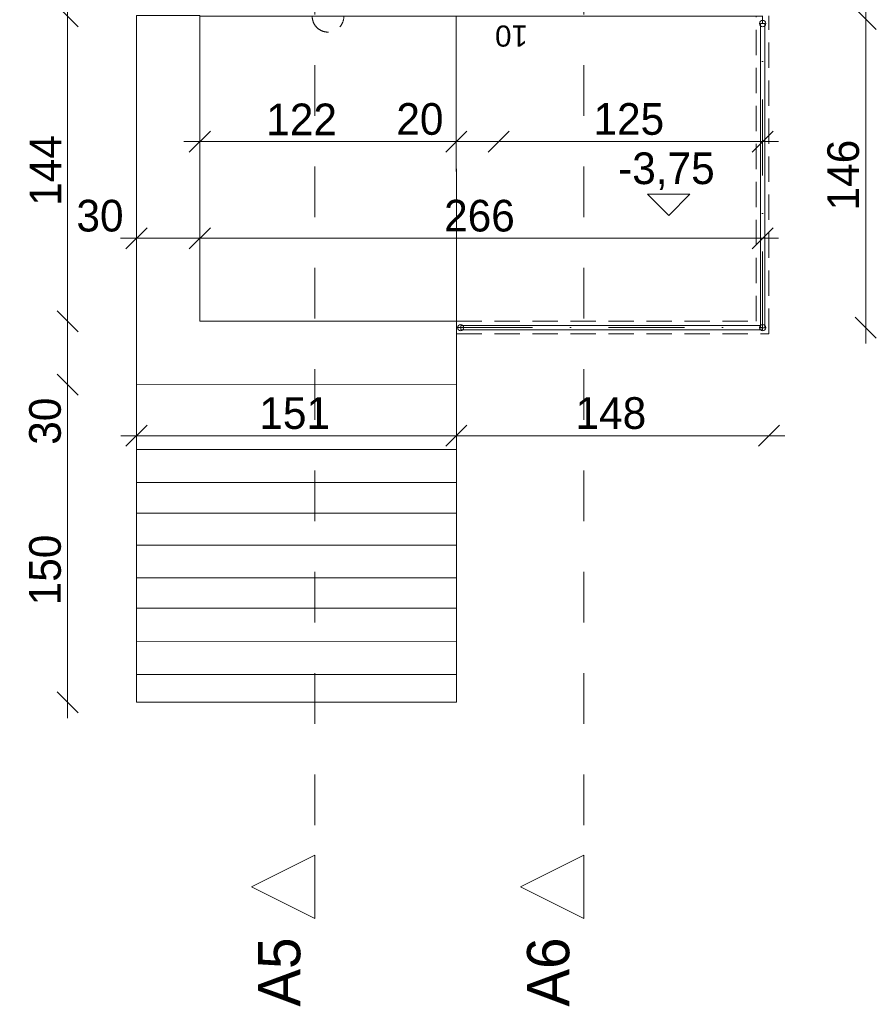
# Model space of a CAD drawing. Header units: millimetres. Extents: x 16408 to 141596, y -21057 to 26364.
# Tile 83 of 138: x 46769 to 50826, y -5937 to -1275. Entities that reach past the tile are written whole.
import ezdxf

# ---------------------------------------------------------------- set-up
doc = ezdxf.new("R2010")
doc.units = ezdxf.units.MM
doc.header["$MEASUREMENT"] = 0
for name, pattern in [('Kropki i Kreski', [720, 360, -180, 0, -180]), ('Przerywana', [480, 240, -240]), ('Przerywana gęsta', [180, 120, -60]), ('Wipeout_Contour', [1000, 0, -1000])]:
    doc.linetypes.add(name, pattern=pattern)
for name, color, linetype, lineweight in [('0_Nr_pióra__1', 7, 'Continuous', 13), ('0_Nr_pióra__103', 7, 'Continuous', 5), ('0_Nr_pióra__11', 7, 'Continuous', 13), ('0_Nr_pióra__2', 8, 'Continuous', 5), ('0_Nr_pióra__69', 7, 'Continuous', 13), ('0_Nr_pióra__7', 7, 'Continuous', 20), ('0_Nr_pióra__71', 7, 'Continuous', 13), ('0_Nr_pióra__90', 7, 'Continuous', 13), ('0_Nr_pióra__91', 7, 'Continuous', 13)]:
    doc.layers.add(name, color=color, linetype=linetype, lineweight=lineweight)
doc.layers.add('inw_przekrój', color=7, linetype='Continuous')
doc.layers.add('inw_przekrój _Nr_pióra__101', color=7, linetype='Continuous', lineweight=5, true_color=0xb2b2b2)
doc.layers.add('inw_przekrój _Nr_pióra__61', color=7, linetype='Continuous', lineweight=13, true_color=0x6a6a6a)
doc.styles.add('STYL_AUTOMATYCZNY_1', font='txt')
doc.styles.add('STYL_AUTOMATYCZNY_2', font='txt')
doc.dimstyles.new('STYL_AUTOMATYCZNY__1', dxfattribs={"dimtxt": 150, "dimasz": 95, "dimexe": 0.18, "dimexo": 0.0625, "dimgap": 0.09, "dimtad": 1, "dimtih": 1, "dimtoh": 1, "dimdec": 0, "dimlfac": 0.1, "dimzin": 0, "dimdsep": 46, "dimtxsty": 'STYL_AUTOMATYCZNY_2', "dimblk": 'ARROWHEAD_6', "dimblk1": 'ARROWHEAD_6', "dimblk2": 'ARROWHEAD_6', "dimcen": 0.09, "dimse1": 1, "dimse2": 1, "dimclrd": 7, "dimclre": 7, "dimclrt": 7, "dimadec": 1, "dimazin": 0, "dimtfac": 1, "dimtdec": 4, "dimtmove": 0, "dimatfit": 3, "dimfxl": 0, "dimtolj": 1, "dimtzin": 0, "dimarcsym": 0})
doc.dimstyles.new('STYL_AUTOMATYCZNY__2', dxfattribs={"dimtxt": 150, "dimasz": 95, "dimexe": 0.18, "dimexo": 0.0625, "dimgap": 0.09, "dimtad": 1, "dimdec": 0, "dimlfac": 0.1, "dimzin": 0, "dimdsep": 46, "dimtxsty": 'STYL_AUTOMATYCZNY_2', "dimblk": 'ARROWHEAD_6', "dimblk1": 'ARROWHEAD_6', "dimblk2": 'ARROWHEAD_6', "dimcen": 0.09, "dimse1": 1, "dimse2": 1, "dimclrd": 7, "dimclre": 7, "dimclrt": 7, "dimadec": 1, "dimazin": 0, "dimtfac": 1, "dimtdec": 4, "dimtmove": 0, "dimatfit": 3, "dimfxl": 0, "dimtolj": 1, "dimtzin": 0, "dimarcsym": 0})

# ---------------------------------------------------------------- blocks, each defined once
blk = doc.blocks.new('*D83')
at = {"layer": '0_Nr_pióra__103', "color": 7, "linetype": 'Continuous', "lineweight": 5}
for p, q in [((47372.5, -2259.6), (47272.5, -2359.6)), ((47672.7, -2259.6), (47572.7, -2359.6)), ((47247.5, -2309.6), (47322.5, -2309.6)), ((47322.5, -2309.6), (47622.7, -2309.6))]:
    blk.add_line(p, q, dxfattribs=at)
at = {"layer": '0_Nr_pióra__103', "color": 7, "lineweight": 5, "insert": (47038.2, -2279.6), "char_height": 150, "attachment_point": 7, "style": 'STYL_AUTOMATYCZNY_2'}
blk.add_mtext('\\A1;{\\pql;\\fCentury Gothic|b0|i0|c238|p34;30}', dxfattribs=at)
blk = doc.blocks.new('ARROWHEAD_6')
at = {"color": 0, "linetype": 'Continuous', "lineweight": 0}
for p, q in [((-0.5, -0.5), (0.5, 0.5)), ((0, 0), (-1, 0))]:
    blk.add_line(p, q, dxfattribs=at)
blk = doc.blocks.new('*D84')
at = {"layer": '0_Nr_pióra__103', "color": 7, "linetype": 'Continuous', "lineweight": 5}
for p, q in [((47672.7, -2259.6), (47572.7, -2359.6)), ((50237.3, -2359.6), (50337.3, -2259.6)), ((47622.7, -2309.6), (50287.3, -2309.6)), ((50287.3, -2309.6), (50362.3, -2309.6))]:
    blk.add_line(p, q, dxfattribs=at)
at = {"layer": '0_Nr_pióra__103', "color": 7, "lineweight": 5, "insert": (48779.2, -2279.6), "char_height": 150, "attachment_point": 7, "style": 'STYL_AUTOMATYCZNY_2'}
blk.add_mtext('\\A1;{\\pql;\\fCentury Gothic|b0|i0|c238|p34;266}', dxfattribs=at)
blk = doc.blocks.new('*D85')
at = {"layer": '0_Nr_pióra__103', "color": 7, "linetype": 'Continuous', "lineweight": 5}
for p, q in [((46946.3, -2953), (47046.3, -3053)), ((46996.3, -4506.7), (46996.3, -3003)), ((46946.3, -4456.7), (47046.3, -4556.7)), ((46996.3, -4581.7), (46996.3, -4506.7))]:
    blk.add_line(p, q, dxfattribs=at)
at = {"layer": '0_Nr_pióra__103', "color": 7, "lineweight": 5, "char_height": 150, "attachment_point": 7, "rotation": 90, "style": 'STYL_AUTOMATYCZNY_2'}
for s, insert in [('\\A1;{\\pql;\\fCentury Gothic|b0|i0|c238|p34;30}', (46966.3, -3287.4)), ('\\A1;{\\pql;\\fCentury Gothic|b0|i0|c238|p34;150}', (46966.3, -4047.8))]:
    blk.add_mtext(s, dxfattribs=dict(at, insert=insert))
blk = doc.blocks.new('*D86')
at = {"layer": '0_Nr_pióra__103', "color": 7, "linetype": 'Continuous', "lineweight": 5}
for p, q in [((46946.3, -2652.9), (47046.3, -2752.9)), ((46996.3, -3003), (46996.3, -2702.9)), ((46946.3, -2953), (47046.3, -3053))]:
    blk.add_line(p, q, dxfattribs=at)
blk = doc.blocks.new('*D87')
at = {"layer": '0_Nr_pióra__103', "color": 7, "linetype": 'Continuous', "lineweight": 5}
for p, q in [((46946.3, -1208.2), (47046.3, -1308.2)), ((46996.3, -2702.9), (46996.3, -1258.2)), ((46946.3, -2652.9), (47046.3, -2752.9))]:
    blk.add_line(p, q, dxfattribs=at)
at = {"layer": '0_Nr_pióra__103', "color": 7, "lineweight": 5, "insert": (46966.3, -2156.3), "char_height": 150, "attachment_point": 7, "rotation": 90, "style": 'STYL_AUTOMATYCZNY_2'}
blk.add_mtext('\\A1;{\\pql;\\fCentury Gothic|b0|i0|c238|p34;144}', dxfattribs=at)
blk = doc.blocks.new('*D88')
at = {"layer": '0_Nr_pióra__103', "color": 7, "linetype": 'Continuous', "lineweight": 5}
for p, q in [((46946.3, 1491.8), (47046.3, 1391.8)), ((46996.3, -1258.2), (46996.3, 1441.8)), ((46946.3, -1208.2), (47046.3, -1308.2))]:
    blk.add_line(p, q, dxfattribs=at)
at = {"layer": '0_Nr_pióra__103', "color": 7, "lineweight": 5, "insert": (46966.3, -84), "char_height": 150, "attachment_point": 7, "rotation": 90, "style": 'STYL_AUTOMATYCZNY_2'}
blk.add_mtext('\\A1;{\\pql;\\fCentury Gothic|b0|i0|c238|p34;270}', dxfattribs=at)
blk = doc.blocks.new('*D96')
at = {"layer": '0_Nr_pióra__103', "color": 7, "linetype": 'Continuous', "lineweight": 5}
for p, q in [((50725.8, -1221.3), (50825.8, -1321.3)), ((50775.8, -2732.7), (50775.8, -1271.3)), ((50725.8, -2682.7), (50825.8, -2782.7)), ((50775.8, -2807.7), (50775.8, -2732.7))]:
    blk.add_line(p, q, dxfattribs=at)
at = {"layer": '0_Nr_pióra__103', "color": 7, "lineweight": 5, "insert": (50745.8, -2177.8), "char_height": 150, "attachment_point": 7, "rotation": 90, "style": 'STYL_AUTOMATYCZNY_2'}
blk.add_mtext('\\A1;{\\pql;\\fCentury Gothic|b0|i0|c238|p34;146}', dxfattribs=at)
blk = doc.blocks.new('*D97')
at = {"layer": '0_Nr_pióra__103', "color": 7, "linetype": 'Continuous', "lineweight": 5}
for p, q in [((50825.8, 943.7), (50725.8, 1043.7)), ((50775.8, 993.7), (50775.8, 1068.7)), ((50775.8, -1271.3), (50775.8, 993.7)), ((50725.8, -1221.3), (50825.8, -1321.3))]:
    blk.add_line(p, q, dxfattribs=at)
at = {"layer": '0_Nr_pióra__103', "color": 7, "lineweight": 5, "insert": (50745.8, -314.6), "char_height": 150, "attachment_point": 7, "rotation": 90, "style": 'STYL_AUTOMATYCZNY_2'}
blk.add_mtext('\\A1;{\\pql;\\fCentury Gothic|b0|i0|c238|p34;227}', dxfattribs=at)
blk = doc.blocks.new('*D98')
at = {"layer": '0_Nr_pióra__103', "color": 7, "linetype": 'Continuous', "lineweight": 5}
for p, q in [((47372.7, -3194.4), (47272.7, -3294.4)), ((48887.3, -3194.4), (48787.3, -3294.4)), ((47247.7, -3244.4), (47322.7, -3244.4)), ((47322.7, -3244.4), (48837.3, -3244.4))]:
    blk.add_line(p, q, dxfattribs=at)
at = {"layer": '0_Nr_pióra__103', "color": 7, "lineweight": 5, "insert": (47904.2, -3214.4), "char_height": 150, "attachment_point": 7, "style": 'STYL_AUTOMATYCZNY_2'}
blk.add_mtext('\\A1;{\\pql;\\fCentury Gothic|b0|i0|c238|p34;151}', dxfattribs=at)
blk = doc.blocks.new('*D99')
at = {"layer": '0_Nr_pióra__103', "color": 7, "linetype": 'Continuous', "lineweight": 5}
for p, q in [((48887.3, -3194.4), (48787.3, -3294.4)), ((50267.3, -3294.4), (50367.3, -3194.4)), ((48837.3, -3244.4), (50317.3, -3244.4)), ((50317.3, -3244.4), (50392.3, -3244.4))]:
    blk.add_line(p, q, dxfattribs=at)
at = {"layer": '0_Nr_pióra__103', "color": 7, "lineweight": 5, "insert": (49401.5, -3214.4), "char_height": 150, "attachment_point": 7, "style": 'STYL_AUTOMATYCZNY_2'}
blk.add_mtext('\\A1;{\\pql;\\fCentury Gothic|b0|i0|c238|p34;148}', dxfattribs=at)
blk = doc.blocks.new('*D100')
at = {"layer": '0_Nr_pióra__103', "color": 7, "linetype": 'Continuous', "lineweight": 5}
for p, q in [((47672.4, -1801.7), (47572.4, -1901.7)), ((48887.5, -1801.7), (48787.5, -1901.7)), ((47547.4, -1851.7), (47622.4, -1851.7)), ((47622.4, -1851.7), (48837.5, -1851.7))]:
    blk.add_line(p, q, dxfattribs=at)
at = {"layer": '0_Nr_pióra__103', "color": 7, "lineweight": 5, "char_height": 150, "attachment_point": 7, "style": 'STYL_AUTOMATYCZNY_2'}
for s, insert in [('\\A1;{\\pql;\\fCentury Gothic|b0|i0|c238|p34;122}', (47937, -1821.7)), ('\\A1;{\\pql;\\fCentury Gothic|b0|i0|c238|p34;20}', (48553.1, -1821.7))]:
    blk.add_mtext(s, dxfattribs=dict(at, insert=insert))
blk = doc.blocks.new('*D101')
at = {"layer": '0_Nr_pióra__103', "color": 7, "linetype": 'Continuous', "lineweight": 5}
for p, q in [((48887.5, -1801.7), (48787.5, -1901.7)), ((49087.3, -1801.7), (48987.3, -1901.7)), ((48837.5, -1851.7), (49037.3, -1851.7))]:
    blk.add_line(p, q, dxfattribs=at)
blk = doc.blocks.new('*D102')
at = {"layer": '0_Nr_pióra__103', "color": 7, "linetype": 'Continuous', "lineweight": 5}
for p, q in [((49087.3, -1801.7), (48987.3, -1901.7)), ((50237.3, -1901.7), (50337.3, -1801.7)), ((49037.3, -1851.7), (50287.3, -1851.7)), ((50287.3, -1851.7), (50362.3, -1851.7))]:
    blk.add_line(p, q, dxfattribs=at)
at = {"layer": '0_Nr_pióra__103', "color": 7, "lineweight": 5, "insert": (49486.5, -1821.7), "char_height": 150, "attachment_point": 7, "style": 'STYL_AUTOMATYCZNY_2'}
blk.add_mtext('\\A1;{\\pql;\\fCentury Gothic|b0|i0|c238|p34;125}', dxfattribs=at)
blk = doc.blocks.new('Wymiary_15_1', base_point=(49842.6, -2201))
at = {"layer": '0_Nr_pióra__1', "color": 7, "linetype": 'Continuous', "lineweight": 13}
for p, q in [((49842.6, -2201), (49742.6, -2101)), ((49742.6, -2101), (49942.6, -2101)), ((49942.6, -2101), (49842.6, -2201))]:
    blk.add_line(p, q, dxfattribs=at)
at = {"layer": '0_Nr_pióra__1', "color": 7, "lineweight": 13, "insert": (49603.3, -2081), "char_height": 150, "attachment_point": 7, "style": 'STYL_AUTOMATYCZNY_2'}
blk.add_mtext('\\A1;{\\pql;\\fCentury Gothic|b0|i0|c238|p34;-3,75}', dxfattribs=at)
blk = doc.blocks.new('Płaszczyzna odcinająca_2_1', base_point=(48167.7, 3460.8))
at = {"layer": 'inw_przekrój _Nr_pióra__101', "color": 253, "linetype": 'Przerywana', "lineweight": 5, "true_color": 0xb2b2b2}
blk.add_line((48167.7, 3310.8), (48167.7, -5230.8), dxfattribs=at)
at = {"layer": 'inw_przekrój _Nr_pióra__61', "color": 251, "lineweight": 13, "true_color": 0x6a6a6a, "char_height": 200, "rotation": 90, "style": 'STYL_AUTOMATYCZNY_2'}
for s, insert, attachment_point in [('\\A1;{\\pql;\\pt0;\\fCentury Gothic|b0|i0|c238|p34;A5}', (48101, 3700.8), 7), ('\\A1;{\\pqr;\\pt0;\\fCentury Gothic|b0|i0|c238|p34;A5}', (48101, -5620.8), 9)]:
    blk.add_mtext(s, dxfattribs=dict(at, insert=insert, attachment_point=attachment_point))
at = {"color": 254, "linetype": 'Wipeout_Contour', "lineweight": 0, "ltscale": 144576.405518}
blk.add_wipeout([(48167.7, 3610.8), (47867.7, 3460.8), (48167.7, 3310.8)], dxfattribs=at).dxf.layer = 'inw_przekrój'
at = {"color": 254, "linetype": 'Wipeout_Contour', "lineweight": 0, "ltscale": 145103.84132}
blk.add_wipeout([(48167.7, -5530.8), (48167.7, -5230.8), (47867.7, -5380.8)], dxfattribs=at).dxf.layer = 'inw_przekrój'
at = {"layer": 'inw_przekrój _Nr_pióra__61', "color": 251, "linetype": 'Continuous', "lineweight": 13, "true_color": 0x6a6a6a, "flags": 128}
for points in [[(48167.7, 3610.8), (48167.7, 3310.8), (47867.7, 3460.8)], [(48167.7, -5530.8), (48167.7, -5230.8), (47867.7, -5380.8)]]:
    blk.add_lwpolyline(points, close=True, dxfattribs=at)
blk = doc.blocks.new('Płaszczyzna odcinająca_3_1', base_point=(49441.4, 3460.8))
at = {"layer": 'inw_przekrój _Nr_pióra__101', "color": 253, "linetype": 'Przerywana', "lineweight": 5, "true_color": 0xb2b2b2}
blk.add_line((49441.4, 3310.8), (49441.4, -5230.8), dxfattribs=at)
at = {"layer": 'inw_przekrój _Nr_pióra__61', "color": 251, "lineweight": 13, "true_color": 0x6a6a6a, "char_height": 200, "rotation": 90, "style": 'STYL_AUTOMATYCZNY_2'}
for s, insert, attachment_point in [('\\A1;{\\pql;\\pt0;\\fCentury Gothic|b0|i0|c238|p34;A6}', (49374.7, 3700.8), 7), ('\\A1;{\\pqr;\\pt0;\\fCentury Gothic|b0|i0|c238|p34;A6}', (49374.7, -5620.8), 9)]:
    blk.add_mtext(s, dxfattribs=dict(at, insert=insert, attachment_point=attachment_point))
at = {"color": 254, "linetype": 'Wipeout_Contour', "lineweight": 0, "ltscale": 148387.902171}
blk.add_wipeout([(49441.4, 3610.8), (49141.4, 3460.8), (49441.4, 3310.8)], dxfattribs=at).dxf.layer = 'inw_przekrój'
at = {"color": 254, "linetype": 'Wipeout_Contour', "lineweight": 0, "ltscale": 148901.837524}
blk.add_wipeout([(49441.4, -5530.8), (49441.4, -5230.8), (49141.4, -5380.8)], dxfattribs=at).dxf.layer = 'inw_przekrój'
at = {"layer": 'inw_przekrój _Nr_pióra__61', "color": 251, "linetype": 'Continuous', "lineweight": 13, "true_color": 0x6a6a6a, "flags": 128}
for points in [[(49441.4, 3610.8), (49441.4, 3310.8), (49141.4, 3460.8)], [(49441.4, -5530.8), (49441.4, -5230.8), (49141.4, -5380.8)]]:
    blk.add_lwpolyline(points, close=True, dxfattribs=at)

msp = doc.modelspace()

# ---------------------------------------------------------------- linework, layer by layer
at = {"layer": '0_Nr_pióra__1', "color": 7, "linetype": 'Continuous', "lineweight": 13}
msp.add_lwpolyline([(48837, -1258.2), (47622.4, -1258.4), (47622.7, -2702.9), (48837.3, -2702.7)], close=True, dxfattribs=at)
at = {"layer": '0_Nr_pióra__103', "color": 7, "linetype": 'Continuous', "lineweight": 5}
for points in [[(47322.7, -3310.6), (48837.4, -3310.4), (48837.3, -3002.7), (47322.6, -3003)], [(47322.7, -3466.2), (48837.4, -3466), (48837.4, -3310.4), (47322.7, -3310.6)], [(47322.7, -3611.1), (48837.4, -3610.9), (48837.4, -3466), (47322.7, -3466.2)], [(47322.8, -3763.1), (48837.5, -3762.9), (48837.4, -3610.9), (47322.7, -3611.1)], [(47322.8, -3917.4), (48837.5, -3917.1), (48837.5, -3762.9), (47322.8, -3763.1)], [(47322.8, -4061.8), (48837.5, -4061.6), (48837.5, -3917.1), (47322.8, -3917.4)], [(47322.9, -4220), (48837.5, -4219.7), (48837.5, -4061.6), (47322.8, -4061.8)], [(47322.9, -4375.1), (48837.6, -4374.9), (48837.5, -4219.7), (47322.9, -4220)], [(47322.9, -4506.7), (48837.6, -4506.5), (48837.6, -4374.9), (47322.9, -4375.1)]]:
    msp.add_lwpolyline(points, close=True, dxfattribs=at)
at = {"layer": '0_Nr_pióra__11', "color": 7, "linetype": 'Przerywana gęsta', "lineweight": 13}
msp.add_arc((48229.5, -1258.2), 75, 180, 0, dxfattribs=at)
at = {"layer": '0_Nr_pióra__2', "color": 8, "linetype": 'Continuous', "lineweight": 5}
for points in [[(47322.7, -3003), (48837.3, -3002.7), (48837.3, -2702.7), (47622.7, -2702.9), (47622.4, -1255.4), (47322.4, -1255.4)], [(50287, -1258.2), (48837, -1258.5), (48837.3, -2732.7), (50287.3, -2732.5)]]:
    msp.add_lwpolyline(points, close=True, dxfattribs=at)

# ---------------------------------------------------------------- block references
at = {"color": 7, "linetype": 'Continuous', "lineweight": 13}
msp.add_blockref('Wymiary_15_1', (49842.6, -2201), dxfattribs=at)

# ---------------------------------------------------------------- texts
at = {"layer": '0_Nr_pióra__71', "color": 7, "linetype": 'Continuous', "lineweight": 13, "insert": (49175.7, -1351.2), "char_height": 100, "attachment_point": 4, "rotation": 180, "style": 'STYL_AUTOMATYCZNY_1'}
msp.add_mtext('\\A1;{\\pql;\\fArial|b0|i0|c238|p38;10}', dxfattribs=at)

# ---------------------------------------------------------------- dimensions: what is measured, and where the dimension line sits
at = {"color": 7, "linetype": 'Continuous', "lineweight": 5}
for base, p1, p2, picture, middle in [((46996.3, 1441.8), (47622, -1258.2), (47622, 1441.8), '*D88', (46891.3, 87.5)), ((46996.3, -1258.2), (47622.7, -2702.9), (47622, -1258.2), '*D87', (46891.3, -1984.8)), ((46996.3, -2702.9), (47322.7, -3003), (47622.7, -2702.9), '*D86', (46891.3, -3173)), ((46996.3, -3003), (47322.9, -4506.7), (47322.7, -3003), '*D85', (46891.3, -3876.3))]:
    dim = msp.add_linear_dim(base=base, p1=p1, p2=p2, angle=90, dimstyle='STYL_AUTOMATYCZNY__2', dxfattribs=at)
    dim.commit()
    dim.dimension.update_dxf_attribs({"geometry": picture, "text_midpoint": middle, "dimtype": 160, "text_rotation": 90})
for base, p1, p2, picture, middle in [((48837.5, -1851.7), (47622.4, -1258.4), (48837.5, -1256.3), '*D100', (48108.6, -1746.7)), ((49037.3, -1851.7), (48837.5, -1256.3), (49037.3, -1271.3), '*D101', (48667.5, -1746.7)), ((47622.7, -2309.6), (47322.5, -2030.1), (47622.7, -2702.9), '*D83', (47152.5, -2204.6))]:
    dim = msp.add_linear_dim(base=base, p1=p1, p2=p2, dimstyle='STYL_AUTOMATYCZNY__1', dxfattribs=at)
    dim.commit()
    dim.dimension.update_dxf_attribs({"geometry": picture, "text_midpoint": middle, "dimtype": 160})

# ---------------------------------------------------------------- next in the draw order: wipeouts: each hides what was drawn before it
at = {"color": 254, "linetype": 'Wipeout_Contour', "lineweight": 0, "ltscale": 198591.189303}
msp.add_wipeout([(50287.3, -2742.7), (50287.3, -2722.7), (48857.7, -2722.7), (48857.7, -2742.7)], dxfattribs=at)

# ---------------------------------------------------------------- next in the draw order: linework, layer by layer
at = {"layer": '0_Nr_pióra__91', "color": 7, "linetype": 'Continuous', "lineweight": 13}
msp.add_lwpolyline([(50287.3, -2742.7), (50287.3, -2722.7), (48857.7, -2722.7), (48857.7, -2742.7)], close=True, dxfattribs=at)

# ---------------------------------------------------------------- next in the draw order: wipeouts: each hides what was drawn before it
at = {"color": 254, "linetype": 'Wipeout_Contour', "lineweight": 0, "ltscale": 198591.189303}
msp.add_wipeout([(50287.3, -2742.7), (50287.3, -2722.7), (48857.7, -2722.7), (48857.7, -2742.7)], dxfattribs=at)

# ---------------------------------------------------------------- next in the draw order: linework, layer by layer
at = {"layer": '0_Nr_pióra__90', "color": 7, "linetype": 'Przerywana gęsta', "lineweight": 13}
for q in [(48837.3, -2702.7), (50317.3, -2762.7)]:
    msp.add_line((48837.3, -2762.7), q, dxfattribs=at)
at = {"layer": '0_Nr_pióra__91', "color": 7, "linetype": 'Continuous', "lineweight": 13}
for points in [[(48857.7, -2717.7, 1), (48857.7, -2747.7, 1)], [(50287.3, -2717.7, 1), (50287.3, -2747.7, 1)]]:
    msp.add_lwpolyline(points, format="xyb", close=True, dxfattribs=at)
msp.add_lwpolyline([(50287.3, -2742.7), (50287.3, -2722.7), (48857.7, -2722.7), (48857.7, -2742.7)], close=True, dxfattribs=at)

# ---------------------------------------------------------------- next in the draw order: dimensions: what is measured, and where the dimension line sits
at = {"color": 7, "linetype": 'Continuous', "lineweight": 5}
for base, p1, p2, picture, middle in [((48837.3, -3244.4), (47322.7, -3003), (48837.3, -2762.7), '*D98', (48075.8, -3139.4)), ((50317.3, -3244.4), (48837.3, -2762.7), (50317.3, -2762.7), '*D99', (49573.1, -3139.4))]:
    dim = msp.add_linear_dim(base=base, p1=p1, p2=p2, dimstyle='STYL_AUTOMATYCZNY__1', dxfattribs=at)
    dim.commit()
    dim.dimension.update_dxf_attribs({"geometry": picture, "text_midpoint": middle, "dimtype": 160})

# ---------------------------------------------------------------- next in the draw order: wipeouts: each hides what was drawn before it
at = {"color": 254, "linetype": 'Wipeout_Contour', "lineweight": 0, "ltscale": 201330.818751}
msp.add_wipeout([(50297.3, -1292.7), (50277.3, -1292.7), (50277.3, -2733.2), (50297.3, -2733.2)], dxfattribs=at)

# ---------------------------------------------------------------- next in the draw order: linework, layer by layer
at = {"layer": '0_Nr_pióra__91', "color": 7, "linetype": 'Continuous', "lineweight": 13}
msp.add_lwpolyline([(50297.3, -1292.7), (50277.3, -1292.7), (50277.3, -2733.2), (50297.3, -2733.2)], close=True, dxfattribs=at)

# ---------------------------------------------------------------- next in the draw order: wipeouts: each hides what was drawn before it
at = {"color": 254, "linetype": 'Wipeout_Contour', "lineweight": 0, "ltscale": 201330.818751}
msp.add_wipeout([(50297.3, -1292.7), (50277.3, -1292.7), (50277.3, -2733.2), (50297.3, -2733.2)], dxfattribs=at)

# ---------------------------------------------------------------- next in the draw order: linework, layer by layer
at = {"layer": '0_Nr_pióra__91', "color": 7, "linetype": 'Continuous', "lineweight": 13}
msp.add_lwpolyline([(50297.3, -1292.7), (50277.3, -1292.7), (50277.3, -2733.2), (50297.3, -2733.2)], close=True, dxfattribs=at)

# ---------------------------------------------------------------- next in the draw order: wipeouts: each hides what was drawn before it
at = {"color": 254, "linetype": 'Wipeout_Contour', "lineweight": 0, "ltscale": 201330.818751}
msp.add_wipeout([(50297.3, -1292.7), (50277.3, -1292.7), (50277.3, -2733.2), (50297.3, -2733.2)], dxfattribs=at)

# ---------------------------------------------------------------- next in the draw order: linework, layer by layer
at = {"layer": '0_Nr_pióra__91', "color": 7, "linetype": 'Continuous', "lineweight": 13}
msp.add_lwpolyline([(50297.3, -1292.7), (50277.3, -1292.7), (50277.3, -2733.2), (50297.3, -2733.2)], close=True, dxfattribs=at)

# ---------------------------------------------------------------- next in the draw order: wipeouts: each hides what was drawn before it
at = {"color": 254, "linetype": 'Wipeout_Contour', "lineweight": 0, "ltscale": 201330.818751}
msp.add_wipeout([(50297.3, -1292.7), (50277.3, -1292.7), (50277.3, -2733.2), (50297.3, -2733.2)], dxfattribs=at)

# ---------------------------------------------------------------- next in the draw order: linework, layer by layer
at = {"layer": '0_Nr_pióra__91', "color": 7, "linetype": 'Continuous', "lineweight": 13}
msp.add_lwpolyline([(50297.3, -1292.7), (50277.3, -1292.7), (50277.3, -2733.2), (50297.3, -2733.2)], close=True, dxfattribs=at)

# ---------------------------------------------------------------- next in the draw order: wipeouts: each hides what was drawn before it
at = {"color": 254, "linetype": 'Wipeout_Contour', "lineweight": 0, "ltscale": 201330.818751}
msp.add_wipeout([(50297.3, -1292.7), (50277.3, -1292.7), (50277.3, -2733.2), (50297.3, -2733.2)], dxfattribs=at)

# ---------------------------------------------------------------- next in the draw order: linework, layer by layer
at = {"layer": '0_Nr_pióra__69', "color": 7, "linetype": 'Kropki i Kreski', "lineweight": 13}
for p, q in [((50287.3, -2732.7), (50287.3, -1256.3)), ((48837.3, -2732.7), (50287.3, -2732.7))]:
    msp.add_line(p, q, dxfattribs=at)
at = {"layer": '0_Nr_pióra__90', "color": 7, "linetype": 'Przerywana gęsta', "lineweight": 13}
for p, q in [((50257.3, -2702.7), (50257.3, -1256.3)), ((50317.3, -2762.7), (50317.3, -1256.3)), ((48837.3, -2702.7), (50257.3, -2702.7))]:
    msp.add_line(p, q, dxfattribs=at)
at = {"layer": '0_Nr_pióra__91', "color": 7, "linetype": 'Continuous', "lineweight": 13}
for points in [[(50272.3, -1292.7, 1), (50302.3, -1292.7, 1)], [(50272.3, -2733.2, 1), (50302.3, -2733.2, 1)]]:
    msp.add_lwpolyline(points, format="xyb", close=True, dxfattribs=at)
msp.add_lwpolyline([(50297.3, -1292.7), (50277.3, -1292.7), (50277.3, -2733.2), (50297.3, -2733.2)], close=True, dxfattribs=at)

# ---------------------------------------------------------------- next in the draw order: dimensions: what is measured, and where the dimension line sits
at = {"color": 7, "linetype": 'Continuous', "lineweight": 5}
for base, p1, p2, picture, middle in [((50775.7636843, 993.6947642), (50287.2856784, -1271.3052358), (50287.2856784, 993.6947642), '*D97', (50670.7636832, -143.0404903)), ((50775.8, -1271.3), (50287.3, -2732.7), (50287.3, -1271.3), '*D96', (50670.8, -2006.2))]:
    dim = msp.add_linear_dim(base=base, p1=p1, p2=p2, angle=90, dimstyle='STYL_AUTOMATYCZNY__2', dxfattribs=at)
    dim.commit()
    dim.dimension.update_dxf_attribs({"geometry": picture, "text_midpoint": middle, "dimtype": 160, "text_rotation": 90})
for base, p1, p2, picture, middle in [((50287.3, -1851.7), (49037.3, -1271.3), (50287.3, -1271.3), '*D102', (49658.1, -1746.7)), ((50287.3, -2309.6), (47622.7, -2702.9), (50287.3, -2732.7), '*D84', (48950.8, -2204.6))]:
    dim = msp.add_linear_dim(base=base, p1=p1, p2=p2, dimstyle='STYL_AUTOMATYCZNY__1', dxfattribs=at)
    dim.commit()
    dim.dimension.update_dxf_attribs({"geometry": picture, "text_midpoint": middle, "dimtype": 160})

# ---------------------------------------------------------------- next in the draw order: block references
at = {"layer": 'inw_przekrój', "color": 253, "lineweight": 5, "true_color": 0xb2b2b2}
for name, p in [('Płaszczyzna odcinająca_2_1', (48167.7, 3460.8)), ('Płaszczyzna odcinająca_3_1', (49441.4, 3460.8))]:
    msp.add_blockref(name, p, dxfattribs=at)

# ---------------------------------------------------------------- next in the draw order: linework, layer by layer
at = {"layer": '0_Nr_pióra__7', "color": 7, "linetype": 'Continuous', "lineweight": 20}
msp.add_lwpolyline([(47322.7, -3003), (48837.3, -3002.7), (48837.3, -2702.7), (47622.7, -2702.9), (47622.4, -1255.4), (47322.4, -1255.4)], close=True, dxfattribs=at)

doc.saveas('drawing.dxf')
